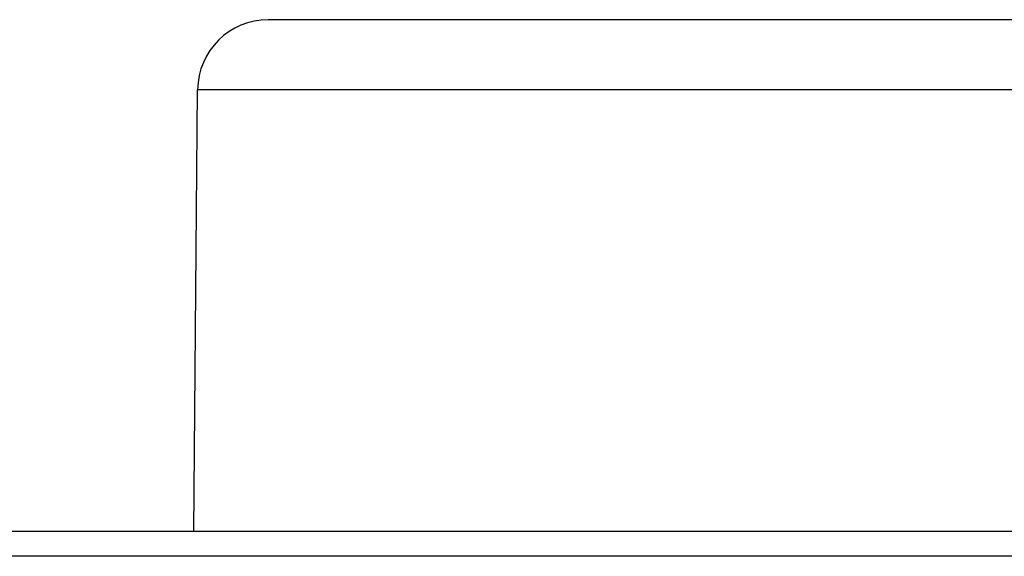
# Model space of a CAD drawing. Header units: centimetres. Extents: x 4745 to 39369, y 17389 to 19524.
# Tile 53 of 188: x 15578.17 to 15583.75, y 18253.47 to 18256.51. Entities that reach past the tile are written whole.
import ezdxf

# ---------------------------------------------------------------- set-up
doc = ezdxf.new("R2010")
doc.units = ezdxf.units.CM
doc.layers.add('$_urządzenia', color=250, linetype='Continuous')

# ---------------------------------------------------------------- blocks, each defined once
blk = doc.blocks.new('A$C92957c0b')
at = {"layer": '$_urządzenia'}
for p, q in [((-55, 0), (-88.535, 0)), ((55, 0), (-55, 0)), ((-92.753, -29), (-92.535, -3.965)), ((92.535, -3.965), (-92.535, -3.965)), ((0, -29), (-298.6, -29)), ((0, -30.4), (-300, -30.4))]:
    blk.add_line(p, q, dxfattribs=at)
blk.add_arc((-88.535, -4), 4, 90, 179.5, dxfattribs=at)

msp = doc.modelspace()

# ---------------------------------------------------------------- block references
at = {"layer": '$_urządzenia', "xscale": 0.1, "yscale": 0.1, "zscale": 0.1}
msp.add_blockref('A$C92957c0b', (15588.4344, 18256.5127), dxfattribs=at)

doc.saveas('drawing.dxf')
